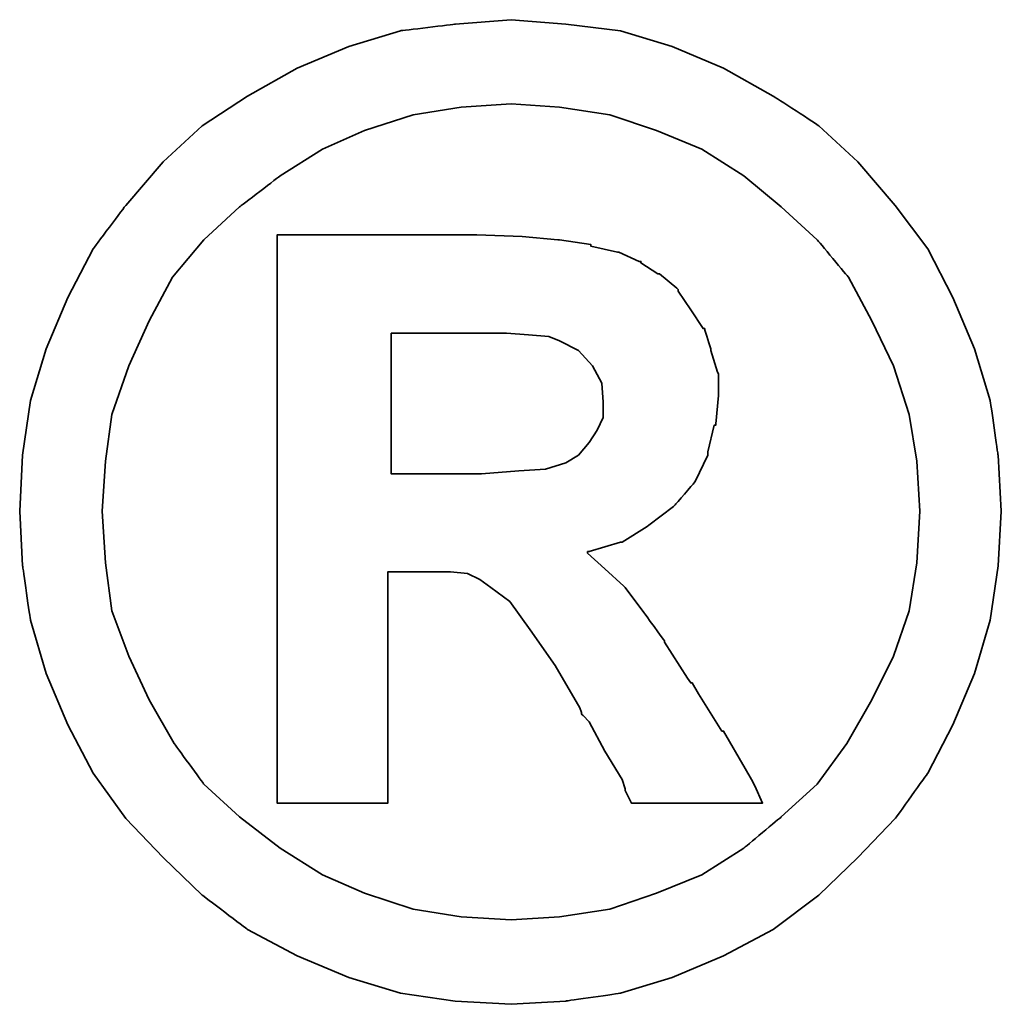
# Model space of a CAD drawing. Header units: millimetres. Extents: x 411 to 554, y 467 to 542.
# Tile 45 of 48: x 500.89 to 501.243, y 505.304 to 505.658. Entities that reach past the tile are written whole.
import ezdxf

# ---------------------------------------------------------------- set-up
doc = ezdxf.new("R2010")
doc.units = ezdxf.units.MM
doc.header["$LTSCALE"] = 0.1
doc.layers.add('DIM', color=4, linetype='CONTINUOUS')
doc.layers.add('layer 1', color=7, linetype='CONTINUOUS')

# ---------------------------------------------------------------- blocks, each defined once
blk = doc.blocks.new('TBI MOTION logo(完整正式版)')
at = {"layer": 'layer 1', "color": 22, "lineweight": 35}
for points, knots in [([(81.20634, 4.98624), (81.20634, 4.98624), (81.18649, 5.32862), (81.18649, 5.32862), (81.18649, 5.32862), (81.18649, 5.32862), (81.13886, 5.66206), (81.13886, 5.66206), (81.13886, 5.66206), (81.13886, 5.66206), (81.04359, 5.97764), (81.04359, 5.97764), (81.04359, 5.97764), (81.04359, 5.97764), (80.91061, 6.29124), (80.91061, 6.29124), (80.91061, 6.29124), (80.91061, 6.29124), (80.75778, 6.58697), (80.75778, 6.58697), (80.75778, 6.58697), (80.75778, 6.58697), (80.5593, 6.85294), (80.5593, 6.85294), (80.5593, 6.85294), (80.5593, 6.85294), (80.33105, 7.1189), (80.33105, 7.1189), (80.33105, 7.1189), (80.33105, 7.1189), (80.09287, 7.33921), (80.09287, 7.33921), (80.09287, 7.33921), (80.09287, 7.33921), (79.815, 7.51982), (79.815, 7.51982), (79.815, 7.51982), (79.815, 7.51982), (79.51133, 7.69051), (79.51133, 7.69051), (79.51133, 7.69051), (79.51133, 7.69051), (79.19773, 7.8235), (79.19773, 7.8235), (79.19773, 7.8235), (79.19773, 7.8235), (78.88215, 7.91877), (78.88215, 7.91877), (78.88215, 7.91877), (78.88215, 7.91877), (78.54871, 7.95846), (78.54871, 7.95846), (78.54871, 7.95846), (78.54871, 7.95846), (78.21526, 7.98625), (78.21526, 7.98625), (78.21526, 7.98625), (78.21526, 7.98625), (77.87388, 7.95846), (77.87388, 7.95846), (77.87388, 7.95846), (77.87388, 7.95846), (77.54044, 7.91877), (77.54044, 7.91877), (77.54044, 7.91877), (77.54044, 7.91877), (77.22485, 7.8235), (77.22485, 7.8235), (77.22485, 7.8235), (77.22485, 7.8235), (76.91027, 7.69051), (76.91027, 7.69051), (76.91027, 7.69051), (76.91027, 7.69051), (76.6056, 7.51982), (76.6056, 7.51982), (76.6056, 7.51982), (76.6056, 7.51982), (76.32972, 7.33921), (76.32972, 7.33921), (76.32972, 7.33921), (76.32972, 7.33921), (76.09154, 7.1189), (76.09154, 7.1189), (76.09154, 7.1189), (76.09154, 7.1189), (75.86329, 6.85294), (75.86329, 6.85294), (75.86329, 6.85294), (75.86329, 6.85294), (75.66382, 6.58697), (75.66382, 6.58697), (75.66382, 6.58697), (75.66382, 6.58697), (75.51099, 6.29124), (75.51099, 6.29124), (75.51099, 6.29124), (75.51099, 6.29124), (75.37702, 5.97764), (75.37702, 5.97764), (75.37702, 5.97764), (75.37702, 5.97764), (75.28175, 5.66206), (75.28175, 5.66206), (75.28175, 5.66206), (75.28175, 5.66206), (75.23411, 5.32862), (75.23411, 5.32862), (75.23411, 5.32862), (75.23411, 5.32862), (75.21625, 4.98624), (75.21625, 4.98624), (75.21625, 4.98624), (75.21625, 4.98624), (75.23411, 4.6528), (75.23411, 4.6528), (75.23411, 4.6528), (75.23411, 4.6528), (75.28175, 4.32035), (75.28175, 4.32035), (75.28175, 4.32035), (75.28175, 4.32035), (75.37702, 3.99583), (75.37702, 3.99583), (75.37702, 3.99583), (75.37702, 3.99583), (75.51099, 3.68224), (75.51099, 3.68224), (75.51099, 3.68224), (75.51099, 3.68224), (75.66382, 3.38749), (75.66382, 3.38749), (75.66382, 3.38749), (75.66382, 3.38749), (75.86329, 3.10963), (75.86329, 3.10963), (75.86329, 3.10963), (75.86329, 3.10963), (76.09154, 2.87145), (76.09154, 2.87145), (76.09154, 2.87145), (76.09154, 2.87145), (76.32972, 2.6432), (76.32972, 2.6432), (76.32972, 2.6432), (76.32972, 2.6432), (76.6056, 2.43381), (76.6056, 2.43381), (76.6056, 2.43381), (76.6056, 2.43381), (76.91027, 2.27205), (76.91027, 2.27205), (76.91027, 2.27205), (76.91027, 2.27205), (77.22485, 2.13906), (77.22485, 2.13906), (77.22485, 2.13906), (77.22485, 2.13906), (77.54044, 2.0438), (77.54044, 2.0438), (77.54044, 2.0438), (77.54044, 2.0438), (77.87388, 1.99616), (77.87388, 1.99616), (77.87388, 1.99616), (77.87388, 1.99616), (78.21526, 1.97631), (78.21526, 1.97631), (78.21526, 1.97631), (78.21526, 1.97631), (78.54871, 1.99616), (78.54871, 1.99616), (78.54871, 1.99616), (78.54871, 1.99616), (78.88215, 2.0438), (78.88215, 2.0438), (78.88215, 2.0438), (78.88215, 2.0438), (79.19773, 2.13906), (79.19773, 2.13906), (79.19773, 2.13906), (79.19773, 2.13906), (79.51133, 2.27205), (79.51133, 2.27205), (79.51133, 2.27205), (79.51133, 2.27205), (79.815, 2.43381), (79.815, 2.43381), (79.815, 2.43381), (79.815, 2.43381), (80.09287, 2.6432), (80.09287, 2.6432), (80.09287, 2.6432), (80.09287, 2.6432), (80.33105, 2.87145), (80.33105, 2.87145), (80.33105, 2.87145), (80.33105, 2.87145), (80.5593, 3.10963), (80.5593, 3.10963), (80.5593, 3.10963), (80.5593, 3.10963), (80.75778, 3.38749), (80.75778, 3.38749), (80.75778, 3.38749), (80.75778, 3.38749), (80.91061, 3.68224), (80.91061, 3.68224), (80.91061, 3.68224), (80.91061, 3.68224), (81.04359, 3.99583), (81.04359, 3.99583), (81.04359, 3.99583), (81.04359, 3.99583), (81.13886, 4.32035), (81.13886, 4.32035), (81.13886, 4.32035), (81.13886, 4.32035), (81.18649, 4.6528), (81.18649, 4.6528), (81.18649, 4.6528), (81.18649, 4.6528), (81.20634, 4.98624), (81.20634, 4.98624)], [0, 0, 0, 0, 0.0178571, 0.0178571, 0.0178571, 0.0178572, 0.0357143, 0.0357143, 0.0357143, 0.0357143, 0.0535714, 0.0535714, 0.0535714, 0.0535714, 0.0714286, 0.0714286, 0.0714286, 0.0714286, 0.0892857, 0.0892857, 0.0892857, 0.0892857, 0.1071429, 0.1071429, 0.1071429, 0.1071429, 0.125, 0.125, 0.125, 0.125, 0.1428571, 0.1428571, 0.1428571, 0.1428572, 0.1607143, 0.1607143, 0.1607143, 0.1607143, 0.1785714, 0.1785714, 0.1785714, 0.1785714, 0.1964286, 0.1964286, 0.1964286, 0.1964286, 0.2142857, 0.2142857, 0.2142857, 0.2142857, 0.2321429, 0.2321429, 0.2321429, 0.2321429, 0.25, 0.25, 0.25, 0.25, 0.2678571, 0.2678571, 0.2678571, 0.2678572, 0.2857143, 0.2857143, 0.2857143, 0.2857143, 0.3035714, 0.3035714, 0.3035714, 0.3035714, 0.3214286, 0.3214286, 0.3214286, 0.3214286, 0.3392857, 0.3392857, 0.3392857, 0.3392857, 0.3571429, 0.3571429, 0.3571429, 0.3571429, 0.375, 0.375, 0.375, 0.375, 0.3928571, 0.3928571, 0.3928571, 0.3928572, 0.4107143, 0.4107143, 0.4107143, 0.4107143, 0.4285714, 0.4285714, 0.4285714, 0.4285714, 0.4464286, 0.4464286, 0.4464286, 0.4464286, 0.4642857, 0.4642857, 0.4642857, 0.4642857, 0.4821429, 0.4821429, 0.4821429, 0.4821429, 0.5, 0.5, 0.5, 0.5, 0.5178571, 0.5178571, 0.5178571, 0.5178572, 0.5357143, 0.5357143, 0.5357143, 0.5357143, 0.5535714, 0.5535714, 0.5535714, 0.5535714, 0.5714286, 0.5714286, 0.5714286, 0.5714286, 0.5892857, 0.5892857, 0.5892857, 0.5892857, 0.6071429, 0.6071429, 0.6071429, 0.6071429, 0.625, 0.625, 0.625, 0.625, 0.6428571, 0.6428571, 0.6428571, 0.6428572, 0.6607143, 0.6607143, 0.6607143, 0.6607143, 0.6785714, 0.6785714, 0.6785714, 0.6785714, 0.6964286, 0.6964286, 0.6964286, 0.6964286, 0.7142857, 0.7142857, 0.7142857, 0.7142857, 0.7321429, 0.7321429, 0.7321429, 0.7321429, 0.75, 0.75, 0.75, 0.75, 0.7678571, 0.7678571, 0.7678571, 0.7678572, 0.7857143, 0.7857143, 0.7857143, 0.7857143, 0.8035714, 0.8035714, 0.8035714, 0.8035714, 0.8214286, 0.8214286, 0.8214286, 0.8214286, 0.8392857, 0.8392857, 0.8392857, 0.8392857, 0.8571429, 0.8571429, 0.8571429, 0.8571429, 0.875, 0.875, 0.875, 0.875, 0.8928571, 0.8928571, 0.8928571, 0.8928572, 0.9107143, 0.9107143, 0.9107143, 0.9107143, 0.9285714, 0.9285714, 0.9285714, 0.9285714, 0.9464286, 0.9464286, 0.9464286, 0.9464286, 0.9642857, 0.9642857, 0.9642857, 0.9642857, 0.9821429, 0.9821429, 0.9821429, 0.9821429, 1, 1, 1, 1]), ([(80.71014, 4.98624), (80.71014, 4.98624), (80.69129, 5.29091), (80.69129, 5.29091), (80.69129, 5.29091), (80.69129, 5.29091), (80.64464, 5.57672), (80.64464, 5.57672), (80.64464, 5.57672), (80.64464, 5.57672), (80.54937, 5.87245), (80.54937, 5.87245), (80.54937, 5.87245), (80.54937, 5.87245), (80.41639, 6.14833), (80.41639, 6.14833), (80.41639, 6.14833), (80.41639, 6.14833), (80.27349, 6.41429), (80.27349, 6.41429), (80.27349, 6.41429), (80.27349, 6.41429), (80.08295, 6.64255), (80.08295, 6.64255), (80.08295, 6.64255), (80.08295, 6.64255), (79.86264, 6.84301), (79.86264, 6.84301), (79.86264, 6.84301), (79.86264, 6.84301), (79.63439, 7.03355), (79.63439, 7.03355), (79.63439, 7.03355), (79.63439, 7.03355), (79.37835, 7.1963), (79.37835, 7.1963), (79.37835, 7.1963), (79.37835, 7.1963), (79.10246, 7.30944), (79.10246, 7.30944), (79.10246, 7.30944), (79.10246, 7.30944), (78.81665, 7.40471), (78.81665, 7.40471), (78.81665, 7.40471), (78.81665, 7.40471), (78.511, 7.45234), (78.511, 7.45234), (78.511, 7.45234), (78.511, 7.45234), (78.21526, 7.47219), (78.21526, 7.47219), (78.21526, 7.47219), (78.21526, 7.47219), (77.9106, 7.45234), (77.9106, 7.45234), (77.9106, 7.45234), (77.9106, 7.45234), (77.61685, 7.40471), (77.61685, 7.40471), (77.61685, 7.40471), (77.61685, 7.40471), (77.32012, 7.30944), (77.32012, 7.30944), (77.32012, 7.30944), (77.32012, 7.30944), (77.06309, 7.1963), (77.06309, 7.1963), (77.06309, 7.1963), (77.06309, 7.1963), (76.80606, 7.03355), (76.80606, 7.03355), (76.80606, 7.03355), (76.80606, 7.03355), (76.55797, 6.84301), (76.55797, 6.84301), (76.55797, 6.84301), (76.55797, 6.84301), (76.34063, 6.64255), (76.34063, 6.64255), (76.34063, 6.64255), (76.34063, 6.64255), (76.1491, 6.41429), (76.1491, 6.41429), (76.1491, 6.41429), (76.1491, 6.41429), (76.0062, 6.14833), (76.0062, 6.14833), (76.0062, 6.14833), (76.0062, 6.14833), (75.88314, 5.87245), (75.88314, 5.87245), (75.88314, 5.87245), (75.88314, 5.87245), (75.77794, 5.57672), (75.77794, 5.57672), (75.77794, 5.57672), (75.77794, 5.57672), (75.73924, 5.29091), (75.73924, 5.29091), (75.73924, 5.29091), (75.73924, 5.29091), (75.72039, 4.98624), (75.72039, 4.98624), (75.72039, 4.98624), (75.72039, 4.98624), (75.73924, 4.67165), (75.73924, 4.67165), (75.73924, 4.67165), (75.73924, 4.67165), (75.77794, 4.37791), (75.77794, 4.37791), (75.77794, 4.37791), (75.77794, 4.37791), (75.88314, 4.10102), (75.88314, 4.10102), (75.88314, 4.10102), (75.88314, 4.10102), (76.0062, 3.83407), (76.0062, 3.83407), (76.0062, 3.83407), (76.0062, 3.83407), (76.15902, 3.56811), (76.15902, 3.56811), (76.15902, 3.56811), (76.15902, 3.56811), (76.34063, 3.32001), (76.34063, 3.32001), (76.34063, 3.32001), (76.34063, 3.32001), (76.55797, 3.11955), (76.55797, 3.11955), (76.55797, 3.11955), (76.55797, 3.11955), (76.80606, 2.92901), (76.80606, 2.92901), (76.80606, 2.92901), (76.80606, 2.92901), (77.06309, 2.76725), (77.06309, 2.76725), (77.06309, 2.76725), (77.06309, 2.76725), (77.32012, 2.65412), (77.32012, 2.65412), (77.32012, 2.65412), (77.32012, 2.65412), (77.61685, 2.55786), (77.61685, 2.55786), (77.61685, 2.55786), (77.61685, 2.55786), (77.9106, 2.51022), (77.9106, 2.51022), (77.9106, 2.51022), (77.9106, 2.51022), (78.21526, 2.49137), (78.21526, 2.49137), (78.21526, 2.49137), (78.21526, 2.49137), (78.511, 2.51022), (78.511, 2.51022), (78.511, 2.51022), (78.511, 2.51022), (78.81665, 2.55786), (78.81665, 2.55786), (78.81665, 2.55786), (78.81665, 2.55786), (79.10246, 2.65412), (79.10246, 2.65412), (79.10246, 2.65412), (79.10246, 2.65412), (79.37835, 2.76725), (79.37835, 2.76725), (79.37835, 2.76725), (79.37835, 2.76725), (79.63439, 2.92901), (79.63439, 2.92901), (79.63439, 2.92901), (79.63439, 2.92901), (79.86264, 3.11955), (79.86264, 3.11955), (79.86264, 3.11955), (79.86264, 3.11955), (80.08295, 3.32001), (80.08295, 3.32001), (80.08295, 3.32001), (80.08295, 3.32001), (80.26356, 3.56811), (80.26356, 3.56811), (80.26356, 3.56811), (80.26356, 3.56811), (80.41639, 3.83407), (80.41639, 3.83407), (80.41639, 3.83407), (80.41639, 3.83407), (80.54937, 4.10102), (80.54937, 4.10102), (80.54937, 4.10102), (80.54937, 4.10102), (80.64464, 4.37791), (80.64464, 4.37791), (80.64464, 4.37791), (80.64464, 4.37791), (80.69129, 4.67165), (80.69129, 4.67165), (80.69129, 4.67165), (80.69129, 4.67165), (80.71014, 4.98624), (80.71014, 4.98624)], [0, 0, 0, 0, 0.0192308, 0.0192308, 0.0192308, 0.0192308, 0.0384615, 0.0384615, 0.0384615, 0.0384615, 0.0576923, 0.0576923, 0.0576923, 0.0576923, 0.0769231, 0.0769231, 0.0769231, 0.0769231, 0.0961538, 0.0961538, 0.0961538, 0.0961539, 0.1153846, 0.1153846, 0.1153846, 0.1153846, 0.1346154, 0.1346154, 0.1346154, 0.1346154, 0.1538462, 0.1538462, 0.1538462, 0.1538462, 0.1730769, 0.1730769, 0.1730769, 0.1730769, 0.1923077, 0.1923077, 0.1923077, 0.1923077, 0.2115385, 0.2115385, 0.2115385, 0.2115385, 0.2307692, 0.2307692, 0.2307692, 0.2307692, 0.25, 0.25, 0.25, 0.25, 0.2692308, 0.2692308, 0.2692308, 0.2692308, 0.2884615, 0.2884615, 0.2884615, 0.2884615, 0.3076923, 0.3076923, 0.3076923, 0.3076923, 0.3269231, 0.3269231, 0.3269231, 0.3269231, 0.3461538, 0.3461538, 0.3461538, 0.3461539, 0.3653846, 0.3653846, 0.3653846, 0.3653846, 0.3846154, 0.3846154, 0.3846154, 0.3846154, 0.4038462, 0.4038462, 0.4038462, 0.4038462, 0.4230769, 0.4230769, 0.4230769, 0.4230769, 0.4423077, 0.4423077, 0.4423077, 0.4423077, 0.4615385, 0.4615385, 0.4615385, 0.4615385, 0.4807692, 0.4807692, 0.4807692, 0.4807692, 0.5, 0.5, 0.5, 0.5, 0.5192308, 0.5192308, 0.5192308, 0.5192308, 0.5384615, 0.5384615, 0.5384615, 0.5384615, 0.5576923, 0.5576923, 0.5576923, 0.5576923, 0.5769231, 0.5769231, 0.5769231, 0.5769231, 0.5961538, 0.5961538, 0.5961538, 0.5961539, 0.6153846, 0.6153846, 0.6153846, 0.6153846, 0.6346154, 0.6346154, 0.6346154, 0.6346154, 0.6538462, 0.6538462, 0.6538462, 0.6538462, 0.6730769, 0.6730769, 0.6730769, 0.6730769, 0.6923077, 0.6923077, 0.6923077, 0.6923077, 0.7115385, 0.7115385, 0.7115385, 0.7115385, 0.7307692, 0.7307692, 0.7307692, 0.7307692, 0.75, 0.75, 0.75, 0.75, 0.7692308, 0.7692308, 0.7692308, 0.7692308, 0.7884615, 0.7884615, 0.7884615, 0.7884615, 0.8076923, 0.8076923, 0.8076923, 0.8076923, 0.8269231, 0.8269231, 0.8269231, 0.8269231, 0.8461538, 0.8461538, 0.8461538, 0.8461539, 0.8653846, 0.8653846, 0.8653846, 0.8653846, 0.8846154, 0.8846154, 0.8846154, 0.8846154, 0.9038462, 0.9038462, 0.9038462, 0.9038462, 0.9230769, 0.9230769, 0.9230769, 0.9230769, 0.9423077, 0.9423077, 0.9423077, 0.9423077, 0.9615385, 0.9615385, 0.9615385, 0.9615385, 0.9807692, 0.9807692, 0.9807692, 0.9807692, 1, 1, 1, 1]), ([(76.78721, 3.2823), (76.78721, 3.2823), (76.78721, 3.32001), (76.78721, 3.32001), (76.78721, 3.32001), (76.78721, 3.32001), (76.78721, 3.42422), (76.78721, 3.42422), (76.78721, 3.42422), (76.78721, 3.42422), (76.78721, 3.59689), (76.78721, 3.59689), (76.78721, 3.59689), (76.78721, 3.59689), (76.78721, 3.80529), (76.78721, 3.80529), (76.78721, 3.80529), (76.78721, 3.80529), (76.78721, 4.0524), (76.78721, 4.0524), (76.78721, 4.0524), (76.78721, 4.0524), (76.78721, 4.32035), (76.78721, 4.32035), (76.78721, 4.32035), (76.78721, 4.32035), (76.78721, 4.92868), (76.78721, 4.92868), (76.78721, 4.92868), (76.78721, 4.92868), (76.78721, 5.53801), (76.78721, 5.53801), (76.78721, 5.53801), (76.78721, 5.53801), (76.78721, 5.82482), (76.78721, 5.82482), (76.78721, 5.82482), (76.78721, 5.82482), (76.78721, 6.07291), (76.78721, 6.07291), (76.78721, 6.07291), (76.78721, 6.07291), (76.78721, 6.30017), (76.78721, 6.30017), (76.78721, 6.30017), (76.78721, 6.30017), (76.78721, 6.45399), (76.78721, 6.45399), (76.78721, 6.45399), (76.78721, 6.45399), (76.78721, 6.5572), (76.78721, 6.5572), (76.78721, 6.5572), (76.78721, 6.5572), (76.78721, 6.59689), (76.78721, 6.59689), (76.78721, 6.59689), (76.78721, 6.59689), (76.78721, 6.67232), (76.78721, 6.67232), (76.78721, 6.67232), (76.78721, 6.67232), (76.8537, 6.67232), (76.8537, 6.67232), (76.8537, 6.67232), (76.8537, 6.67232), (76.87355, 6.67232), (76.87355, 6.67232), (76.87355, 6.67232), (76.87355, 6.67232), (76.91027, 6.67232), (76.91027, 6.67232), (76.91027, 6.67232), (76.91027, 6.67232), (77.04424, 6.67232), (77.04424, 6.67232), (77.04424, 6.67232), (77.04424, 6.67232), (77.22485, 6.67232), (77.22485, 6.67232), (77.22485, 6.67232), (77.22485, 6.67232), (77.43524, 6.67232), (77.43524, 6.67232), (77.43524, 6.67232), (77.43524, 6.67232), (77.65357, 6.67232), (77.65357, 6.67232), (77.65357, 6.67232), (77.65357, 6.67232), (77.82625, 6.67232), (77.82625, 6.67232), (77.82625, 6.67232), (77.82625, 6.67232), (77.94037, 6.67232), (77.94037, 6.67232), (77.94037, 6.67232), (77.94037, 6.67232), (77.97709, 6.67232), (77.97709, 6.67232), (77.97709, 6.67232), (77.97709, 6.67232), (77.99694, 6.67232), (77.99694, 6.67232), (77.99694, 6.67232), (77.99694, 6.67232), (78.00686, 6.67232), (78.00686, 6.67232), (78.00686, 6.67232), (78.00686, 6.67232), (78.28275, 6.6624), (78.28275, 6.6624), (78.28275, 6.6624), (78.28275, 6.6624), (78.50107, 6.64255), (78.50107, 6.64255), (78.50107, 6.64255), (78.50107, 6.64255), (78.511, 6.64255), (78.511, 6.64255), (78.511, 6.64255), (78.511, 6.64255), (78.70154, 6.61476), (78.70154, 6.61476), (78.70154, 6.61476), (78.70154, 6.61476), (78.70154, 6.60483), (78.70154, 6.60483), (78.70154, 6.60483), (78.70154, 6.60483), (78.86429, 6.56713), (78.86429, 6.56713), (78.86429, 6.56713), (78.86429, 6.56713), (78.87223, 6.56713), (78.87223, 6.56713), (78.87223, 6.56713), (78.87223, 6.56713), (78.99727, 6.51056), (78.99727, 6.51056), (78.99727, 6.51056), (78.99727, 6.51056), (79.00719, 6.51056), (79.00719, 6.51056), (79.00719, 6.51056), (79.00719, 6.51056), (79.00719, 6.50162), (79.00719, 6.50162), (79.00719, 6.50162), (79.00719, 6.50162), (79.1104, 6.43415), (79.1104, 6.43415), (79.1104, 6.43415), (79.1104, 6.43415), (79.12132, 6.43415), (79.12132, 6.43415), (79.12132, 6.43415), (79.12132, 6.43415), (79.22552, 6.34781), (79.22552, 6.34781), (79.22552, 6.34781), (79.22552, 6.34781), (79.23544, 6.33888), (79.23544, 6.33888), (79.23544, 6.33888), (79.23544, 6.33888), (79.23544, 6.32895), (79.23544, 6.32895), (79.23544, 6.32895), (79.23544, 6.32895), (79.31087, 6.21483), (79.31087, 6.21483), (79.31087, 6.21483), (79.31087, 6.21483), (79.38629, 6.1007), (79.38629, 6.1007), (79.38629, 6.1007), (79.38629, 6.1007), (79.3972, 6.1007), (79.3972, 6.1007), (79.3972, 6.1007), (79.3972, 6.1007), (79.3972, 6.09078), (79.3972, 6.09078), (79.3972, 6.09078), (79.3972, 6.09078), (79.43392, 5.97764), (79.43392, 5.97764), (79.43392, 5.97764), (79.43392, 5.97764), (79.43392, 5.96772), (79.43392, 5.96772), (79.43392, 5.96772), (79.43392, 5.96772), (79.47362, 5.83474), (79.47362, 5.83474), (79.47362, 5.83474), (79.47362, 5.83474), (79.48156, 5.82482), (79.48156, 5.82482), (79.48156, 5.82482), (79.48156, 5.82482), (79.48156, 5.69977), (79.48156, 5.69977), (79.48156, 5.69977), (79.48156, 5.69977), (79.48156, 5.69183), (79.48156, 5.69183), (79.48156, 5.69183), (79.48156, 5.69183), (79.4637, 5.51915), (79.4637, 5.51915), (79.4637, 5.51915), (79.4637, 5.51915), (79.4637, 5.51122), (79.4637, 5.51122), (79.4637, 5.51122), (79.4637, 5.51122), (79.45377, 5.51122), (79.45377, 5.51122), (79.45377, 5.51122), (79.45377, 5.51122), (79.41507, 5.34847), (79.41507, 5.34847), (79.41507, 5.34847), (79.41507, 5.34847), (79.41507, 5.33854), (79.41507, 5.33854), (79.41507, 5.33854), (79.41507, 5.33854), (79.41507, 5.32862), (79.41507, 5.32862), (79.41507, 5.32862), (79.41507, 5.32862), (79.33865, 5.16785), (79.33865, 5.16785), (79.33865, 5.16785), (79.33865, 5.16785), (79.33071, 5.15693), (79.33071, 5.15693), (79.33071, 5.15693), (79.33071, 5.15693), (79.2156, 5.02495), (79.2156, 5.02495), (79.2156, 5.02495), (79.2156, 5.02495), (79.20567, 5.01502), (79.20567, 5.01502), (79.20567, 5.01502), (79.20567, 5.01502), (79.05483, 4.89991), (79.05483, 4.89991), (79.05483, 4.89991), (79.05483, 4.89991), (79.04491, 4.89197), (79.04491, 4.89197), (79.04491, 4.89197), (79.04491, 4.89197), (78.89208, 4.7967), (78.89208, 4.7967), (78.89208, 4.7967), (78.89208, 4.7967), (78.88215, 4.7967), (78.88215, 4.7967), (78.88215, 4.7967), (78.88215, 4.7967), (78.69161, 4.73913), (78.69161, 4.73913), (78.69161, 4.73913), (78.69161, 4.73913), (78.68169, 4.73913), (78.68169, 4.73913), (78.68169, 4.73913), (78.68169, 4.73913), (78.68169, 4.72921), (78.68169, 4.72921), (78.68169, 4.72921), (78.68169, 4.72921), (78.78688, 4.63394), (78.78688, 4.63394), (78.78688, 4.63394), (78.78688, 4.63394), (78.902, 4.52875), (78.902, 4.52875), (78.902, 4.52875), (78.902, 4.52875), (78.91093, 4.52081), (78.91093, 4.52081), (78.91093, 4.52081), (78.91093, 4.52081), (79.02506, 4.36798), (79.02506, 4.36798), (79.02506, 4.36798), (79.02506, 4.36798), (79.1501, 4.1953), (79.1501, 4.1953), (79.1501, 4.1953), (79.1501, 4.1953), (79.1501, 4.18736), (79.1501, 4.18736), (79.1501, 4.18736), (79.1501, 4.18736), (79.29201, 3.96705), (79.29201, 3.96705), (79.29201, 3.96705), (79.29201, 3.96705), (79.31087, 3.93828), (79.31087, 3.93828), (79.31087, 3.93828), (79.31087, 3.93828), (79.32079, 3.93828), (79.32079, 3.93828), (79.32079, 3.93828), (79.32079, 3.93828), (79.3585, 3.87178), (79.3585, 3.87178), (79.3585, 3.87178), (79.3585, 3.87178), (79.50141, 3.64353), (79.50141, 3.64353), (79.50141, 3.64353), (79.50141, 3.64353), (79.51133, 3.64353), (79.51133, 3.64353), (79.51133, 3.64353), (79.51133, 3.64353), (79.64431, 3.41528), (79.64431, 3.41528), (79.64431, 3.41528), (79.64431, 3.41528), (79.68202, 3.3478), (79.68202, 3.3478), (79.68202, 3.3478), (79.68202, 3.3478), (79.70187, 3.31009), (79.70187, 3.31009), (79.70187, 3.31009), (79.70187, 3.31009), (79.7495, 3.2049), (79.7495, 3.2049), (79.7495, 3.2049), (79.7495, 3.2049), (79.64431, 3.2049), (79.64431, 3.2049), (79.64431, 3.2049), (79.64431, 3.2049), (79.62546, 3.2049), (79.62546, 3.2049), (79.62546, 3.2049), (79.62546, 3.2049), (79.53912, 3.2049), (79.53912, 3.2049), (79.53912, 3.2049), (79.53912, 3.2049), (79.31087, 3.2049), (79.31087, 3.2049), (79.31087, 3.2049), (79.31087, 3.2049), (79.08262, 3.2049), (79.08262, 3.2049), (79.08262, 3.2049), (79.08262, 3.2049), (79.00719, 3.2049), (79.00719, 3.2049), (79.00719, 3.2049), (79.00719, 3.2049), (78.98735, 3.2049), (78.98735, 3.2049), (78.98735, 3.2049), (78.98735, 3.2049), (78.94964, 3.2049), (78.94964, 3.2049), (78.94964, 3.2049), (78.94964, 3.2049), (78.92979, 3.24459), (78.92979, 3.24459), (78.92979, 3.24459), (78.92979, 3.24459), (78.91093, 3.2823), (78.91093, 3.2823), (78.91093, 3.2823), (78.91093, 3.2823), (78.91093, 3.29223), (78.91093, 3.29223), (78.91093, 3.29223), (78.91093, 3.29223), (78.89208, 3.3478), (78.89208, 3.3478), (78.89208, 3.3478), (78.89208, 3.3478), (78.78688, 3.52048), (78.78688, 3.52048), (78.78688, 3.52048), (78.78688, 3.52048), (78.69161, 3.7001), (78.69161, 3.7001), (78.69161, 3.7001), (78.69161, 3.7001), (78.6539, 3.7388), (78.6539, 3.7388), (78.6539, 3.7388), (78.6539, 3.7388), (78.64398, 3.74873), (78.64398, 3.74873), (78.64398, 3.74873), (78.64398, 3.74873), (78.64398, 3.75766), (78.64398, 3.75766), (78.64398, 3.75766), (78.64398, 3.75766), (78.63405, 3.78644), (78.63405, 3.78644), (78.63405, 3.78644), (78.63405, 3.78644), (78.48321, 4.04347), (78.48321, 4.04347), (78.48321, 4.04347), (78.48321, 4.04347), (78.33038, 4.2618), (78.33038, 4.2618), (78.33038, 4.2618), (78.33038, 4.2618), (78.20732, 4.43447), (78.20732, 4.43447), (78.20732, 4.43447), (78.20732, 4.43447), (78.09221, 4.52081), (78.09221, 4.52081), (78.09221, 4.52081), (78.09221, 4.52081), (78.02472, 4.56845), (78.02472, 4.56845), (78.02472, 4.56845), (78.02472, 4.56845), (77.9493, 4.60616), (77.9493, 4.60616), (77.9493, 4.60616), (77.9493, 4.60616), (77.8451, 4.61608), (77.8451, 4.61608), (77.8451, 4.61608), (77.8451, 4.61608), (77.71113, 4.61608), (77.71113, 4.61608), (77.71113, 4.61608), (77.71113, 4.61608), (77.69128, 4.61608), (77.69128, 4.61608), (77.69128, 4.61608), (77.69128, 4.61608), (77.67342, 4.61608), (77.67342, 4.61608), (77.67342, 4.61608), (77.67342, 4.61608), (77.5583, 4.61608), (77.5583, 4.61608), (77.5583, 4.61608), (77.5583, 4.61608), (77.46303, 4.61608), (77.46303, 4.61608), (77.46303, 4.61608), (77.46303, 4.61608), (77.46303, 4.54761), (77.46303, 4.54761), (77.46303, 4.54761), (77.46303, 4.54761), (77.46303, 4.47318), (77.46303, 4.47318), (77.46303, 4.47318), (77.46303, 4.47318), (77.46303, 4.24294), (77.46303, 4.24294), (77.46303, 4.24294), (77.46303, 4.24294), (77.46303, 3.99583), (77.46303, 3.99583), (77.46303, 3.99583), (77.46303, 3.99583), (77.46303, 3.72888), (77.46303, 3.72888), (77.46303, 3.72888), (77.46303, 3.72888), (77.46303, 3.51055), (77.46303, 3.51055), (77.46303, 3.51055), (77.46303, 3.51055), (77.46303, 3.42422), (77.46303, 3.42422), (77.46303, 3.42422), (77.46303, 3.42422), (77.46303, 3.35773), (77.46303, 3.35773), (77.46303, 3.35773), (77.46303, 3.35773), (77.46303, 3.30017), (77.46303, 3.30017), (77.46303, 3.30017), (77.46303, 3.30017), (77.46303, 3.2823), (77.46303, 3.2823), (77.46303, 3.2823), (77.46303, 3.2823), (77.46303, 3.2049), (77.46303, 3.2049), (77.46303, 3.2049), (77.46303, 3.2049), (77.39753, 3.2049), (77.39753, 3.2049), (77.39753, 3.2049), (77.39753, 3.2049), (77.37768, 3.2049), (77.37768, 3.2049), (77.37768, 3.2049), (77.37768, 3.2049), (77.32012, 3.2049), (77.32012, 3.2049), (77.32012, 3.2049), (77.32012, 3.2049), (77.12165, 3.2049), (77.12165, 3.2049), (77.12165, 3.2049), (77.12165, 3.2049), (76.94897, 3.2049), (76.94897, 3.2049), (76.94897, 3.2049), (76.94897, 3.2049), (76.8924, 3.2049), (76.8924, 3.2049), (76.8924, 3.2049), (76.8924, 3.2049), (76.8537, 3.2049), (76.8537, 3.2049), (76.8537, 3.2049), (76.8537, 3.2049), (76.78721, 3.2049), (76.78721, 3.2049), (76.78721, 3.2049), (76.78721, 3.2049), (76.78721, 3.2823), (76.78721, 3.2823)], [0, 0, 0, 0, 0.0074074, 0.0074074, 0.0074074, 0.0074074, 0.0148148, 0.0148148, 0.0148148, 0.0148148, 0.0222222, 0.0222222, 0.0222222, 0.0222222, 0.0296296, 0.0296296, 0.0296296, 0.0296296, 0.037037, 0.037037, 0.037037, 0.037037, 0.0444444, 0.0444444, 0.0444444, 0.0444445, 0.0518519, 0.0518519, 0.0518519, 0.0518519, 0.0592593, 0.0592593, 0.0592593, 0.0592593, 0.0666667, 0.0666667, 0.0666667, 0.0666667, 0.0740741, 0.0740741, 0.0740741, 0.0740741, 0.0814815, 0.0814815, 0.0814815, 0.0814815, 0.0888889, 0.0888889, 0.0888889, 0.0888889, 0.0962963, 0.0962963, 0.0962963, 0.0962963, 0.1037037, 0.1037037, 0.1037037, 0.1037037, 0.1111111, 0.1111111, 0.1111111, 0.1111111, 0.1185185, 0.1185185, 0.1185185, 0.1185185, 0.1259259, 0.1259259, 0.1259259, 0.1259259, 0.1333333, 0.1333333, 0.1333333, 0.1333333, 0.1407407, 0.1407407, 0.1407407, 0.1407408, 0.1481481, 0.1481481, 0.1481481, 0.1481482, 0.1555556, 0.1555556, 0.1555556, 0.1555556, 0.162963, 0.162963, 0.162963, 0.162963, 0.1703704, 0.1703704, 0.1703704, 0.1703704, 0.1777778, 0.1777778, 0.1777778, 0.1777778, 0.1851852, 0.1851852, 0.1851852, 0.1851852, 0.1925926, 0.1925926, 0.1925926, 0.1925926, 0.2, 0.2, 0.2, 0.2, 0.2074074, 0.2074074, 0.2074074, 0.2074074, 0.2148148, 0.2148148, 0.2148148, 0.2148148, 0.2222222, 0.2222222, 0.2222222, 0.2222222, 0.2296296, 0.2296296, 0.2296296, 0.2296296, 0.237037, 0.237037, 0.237037, 0.237037, 0.2444444, 0.2444444, 0.2444444, 0.2444445, 0.2518519, 0.2518519, 0.2518519, 0.2518519, 0.2592593, 0.2592593, 0.2592593, 0.2592593, 0.2666667, 0.2666667, 0.2666667, 0.2666667, 0.2740741, 0.2740741, 0.2740741, 0.2740741, 0.2814815, 0.2814815, 0.2814815, 0.2814815, 0.2888889, 0.2888889, 0.2888889, 0.2888889, 0.2962963, 0.2962963, 0.2962963, 0.2962963, 0.3037037, 0.3037037, 0.3037037, 0.3037037, 0.3111111, 0.3111111, 0.3111111, 0.3111111, 0.3185185, 0.3185185, 0.3185185, 0.3185185, 0.3259259, 0.3259259, 0.3259259, 0.3259259, 0.3333333, 0.3333333, 0.3333333, 0.3333333, 0.3407407, 0.3407407, 0.3407407, 0.3407408, 0.3481481, 0.3481481, 0.3481481, 0.3481482, 0.3555556, 0.3555556, 0.3555556, 0.3555556, 0.362963, 0.362963, 0.362963, 0.362963, 0.3703704, 0.3703704, 0.3703704, 0.3703704, 0.3777778, 0.3777778, 0.3777778, 0.3777778, 0.3851852, 0.3851852, 0.3851852, 0.3851852, 0.3925926, 0.3925926, 0.3925926, 0.3925926, 0.4, 0.4, 0.4, 0.4, 0.4074074, 0.4074074, 0.4074074, 0.4074074, 0.4148148, 0.4148148, 0.4148148, 0.4148148, 0.4222222, 0.4222222, 0.4222222, 0.4222222, 0.4296296, 0.4296296, 0.4296296, 0.4296296, 0.437037, 0.437037, 0.437037, 0.437037, 0.4444444, 0.4444444, 0.4444444, 0.4444445, 0.4518519, 0.4518519, 0.4518519, 0.4518519, 0.4592593, 0.4592593, 0.4592593, 0.4592593, 0.4666667, 0.4666667, 0.4666667, 0.4666667, 0.4740741, 0.4740741, 0.4740741, 0.4740741, 0.4814815, 0.4814815, 0.4814815, 0.4814815, 0.4888889, 0.4888889, 0.4888889, 0.4888889, 0.4962963, 0.4962963, 0.4962963, 0.4962963, 0.5037037, 0.5037037, 0.5037037, 0.5037037, 0.5111111, 0.5111111, 0.5111111, 0.5111111, 0.5185185, 0.5185185, 0.5185185, 0.5185185, 0.5259259, 0.5259259, 0.5259259, 0.5259259, 0.5333333, 0.5333333, 0.5333333, 0.5333333, 0.5407407, 0.5407407, 0.5407407, 0.5407408, 0.5481481, 0.5481481, 0.5481481, 0.5481482, 0.5555556, 0.5555556, 0.5555556, 0.5555556, 0.562963, 0.562963, 0.562963, 0.562963, 0.5703704, 0.5703704, 0.5703704, 0.5703704, 0.5777778, 0.5777778, 0.5777778, 0.5777778, 0.5851852, 0.5851852, 0.5851852, 0.5851852, 0.5925926, 0.5925926, 0.5925926, 0.5925926, 0.6, 0.6, 0.6, 0.6, 0.6074074, 0.6074074, 0.6074074, 0.6074074, 0.6148148, 0.6148148, 0.6148148, 0.6148148, 0.6222222, 0.6222222, 0.6222222, 0.6222222, 0.6296296, 0.6296296, 0.6296296, 0.6296296, 0.637037, 0.637037, 0.637037, 0.637037, 0.6444444, 0.6444444, 0.6444444, 0.6444445, 0.6518519, 0.6518519, 0.6518519, 0.6518519, 0.6592593, 0.6592593, 0.6592593, 0.6592593, 0.6666667, 0.6666667, 0.6666667, 0.6666667, 0.6740741, 0.6740741, 0.6740741, 0.6740741, 0.6814815, 0.6814815, 0.6814815, 0.6814815, 0.6888889, 0.6888889, 0.6888889, 0.6888889, 0.6962963, 0.6962963, 0.6962963, 0.6962963, 0.7037037, 0.7037037, 0.7037037, 0.7037037, 0.7111111, 0.7111111, 0.7111111, 0.7111111, 0.7185185, 0.7185185, 0.7185185, 0.7185185, 0.7259259, 0.7259259, 0.7259259, 0.7259259, 0.7333333, 0.7333333, 0.7333333, 0.7333333, 0.7407407, 0.7407407, 0.7407407, 0.7407408, 0.7481481, 0.7481481, 0.7481481, 0.7481482, 0.7555556, 0.7555556, 0.7555556, 0.7555556, 0.762963, 0.762963, 0.762963, 0.762963, 0.7703704, 0.7703704, 0.7703704, 0.7703704, 0.7777778, 0.7777778, 0.7777778, 0.7777778, 0.7851852, 0.7851852, 0.7851852, 0.7851852, 0.7925926, 0.7925926, 0.7925926, 0.7925926, 0.8, 0.8, 0.8, 0.8, 0.8074074, 0.8074074, 0.8074074, 0.8074074, 0.8148148, 0.8148148, 0.8148148, 0.8148148, 0.8222222, 0.8222222, 0.8222222, 0.8222222, 0.8296296, 0.8296296, 0.8296296, 0.8296296, 0.837037, 0.837037, 0.837037, 0.837037, 0.8444444, 0.8444444, 0.8444444, 0.8444445, 0.8518519, 0.8518519, 0.8518519, 0.8518519, 0.8592593, 0.8592593, 0.8592593, 0.8592593, 0.8666667, 0.8666667, 0.8666667, 0.8666667, 0.8740741, 0.8740741, 0.8740741, 0.8740741, 0.8814815, 0.8814815, 0.8814815, 0.8814815, 0.8888889, 0.8888889, 0.8888889, 0.8888889, 0.8962963, 0.8962963, 0.8962963, 0.8962963, 0.9037037, 0.9037037, 0.9037037, 0.9037037, 0.9111111, 0.9111111, 0.9111111, 0.9111111, 0.9185185, 0.9185185, 0.9185185, 0.9185185, 0.9259259, 0.9259259, 0.9259259, 0.9259259, 0.9333333, 0.9333333, 0.9333333, 0.9333333, 0.9407407, 0.9407407, 0.9407407, 0.9407408, 0.9481481, 0.9481481, 0.9481481, 0.9481482, 0.9555556, 0.9555556, 0.9555556, 0.9555556, 0.962963, 0.962963, 0.962963, 0.962963, 0.9703704, 0.9703704, 0.9703704, 0.9703704, 0.9777778, 0.9777778, 0.9777778, 0.9777778, 0.9851852, 0.9851852, 0.9851852, 0.9851852, 0.9925926, 0.9925926, 0.9925926, 0.9925926, 1, 1, 1, 1]), ([(77.48288, 6.07291), (77.48288, 6.07291), (77.48288, 5.99551), (77.48288, 5.99551), (77.48288, 5.99551), (77.48288, 5.99551), (77.48288, 5.82482), (77.48288, 5.82482), (77.48288, 5.82482), (77.48288, 5.82482), (77.48288, 5.63328), (77.48288, 5.63328), (77.48288, 5.63328), (77.48288, 5.63328), (77.48288, 5.46358), (77.48288, 5.46358), (77.48288, 5.46358), (77.48288, 5.46358), (77.48288, 5.29091), (77.48288, 5.29091), (77.48288, 5.29091), (77.48288, 5.29091), (77.48288, 5.21449), (77.48288, 5.21449), (77.48288, 5.21449), (77.48288, 5.21449), (77.50074, 5.21449), (77.50074, 5.21449), (77.50074, 5.21449), (77.50074, 5.21449), (77.71113, 5.21449), (77.71113, 5.21449), (77.71113, 5.21449), (77.71113, 5.21449), (77.94037, 5.21449), (77.94037, 5.21449), (77.94037, 5.21449), (77.94037, 5.21449), (78.01579, 5.21449), (78.01579, 5.21449), (78.01579, 5.21449), (78.01579, 5.21449), (78.03465, 5.21449), (78.03465, 5.21449), (78.03465, 5.21449), (78.03465, 5.21449), (78.2629, 5.23335), (78.2629, 5.23335), (78.2629, 5.23335), (78.2629, 5.23335), (78.42565, 5.24327), (78.42565, 5.24327), (78.42565, 5.24327), (78.42565, 5.24327), (78.54871, 5.28098), (78.54871, 5.28098), (78.54871, 5.28098), (78.54871, 5.28098), (78.62611, 5.32862), (78.62611, 5.32862), (78.62611, 5.32862), (78.62611, 5.32862), (78.69161, 5.40503), (78.69161, 5.40503), (78.69161, 5.40503), (78.69161, 5.40503), (78.73925, 5.48145), (78.73925, 5.48145), (78.73925, 5.48145), (78.73925, 5.48145), (78.77696, 5.55885), (78.77696, 5.55885), (78.77696, 5.55885), (78.77696, 5.55885), (78.77696, 5.65214), (78.77696, 5.65214), (78.77696, 5.65214), (78.77696, 5.65214), (78.76902, 5.76726), (78.76902, 5.76726), (78.76902, 5.76726), (78.76902, 5.76726), (78.71146, 5.87245), (78.71146, 5.87245), (78.71146, 5.87245), (78.71146, 5.87245), (78.62611, 5.96772), (78.62611, 5.96772), (78.62611, 5.96772), (78.62611, 5.96772), (78.511, 6.02528), (78.511, 6.02528), (78.511, 6.02528), (78.511, 6.02528), (78.44451, 6.05306), (78.44451, 6.05306), (78.44451, 6.05306), (78.44451, 6.05306), (78.32046, 6.06299), (78.32046, 6.06299), (78.32046, 6.06299), (78.32046, 6.06299), (78.18748, 6.07291), (78.18748, 6.07291), (78.18748, 6.07291), (78.18748, 6.07291), (77.99694, 6.07291), (77.99694, 6.07291), (77.99694, 6.07291), (77.99694, 6.07291), (77.97709, 6.07291), (77.97709, 6.07291), (77.97709, 6.07291), (77.97709, 6.07291), (77.90167, 6.07291), (77.90167, 6.07291), (77.90167, 6.07291), (77.90167, 6.07291), (77.69128, 6.07291), (77.69128, 6.07291), (77.69128, 6.07291), (77.69128, 6.07291), (77.50074, 6.07291), (77.50074, 6.07291), (77.50074, 6.07291), (77.50074, 6.07291), (77.48288, 6.07291), (77.48288, 6.07291)], [0, 0, 0, 0, 0.03125, 0.03125, 0.03125, 0.03125, 0.0625, 0.0625, 0.0625, 0.0625, 0.09375, 0.09375, 0.09375, 0.09375, 0.125, 0.125, 0.125, 0.125, 0.15625, 0.15625, 0.15625, 0.15625, 0.1875, 0.1875, 0.1875, 0.1875, 0.21875, 0.21875, 0.21875, 0.21875, 0.25, 0.25, 0.25, 0.25, 0.28125, 0.28125, 0.28125, 0.28125, 0.3125, 0.3125, 0.3125, 0.3125, 0.34375, 0.34375, 0.34375, 0.34375, 0.375, 0.375, 0.375, 0.375, 0.40625, 0.40625, 0.40625, 0.40625, 0.4375, 0.4375, 0.4375, 0.4375, 0.46875, 0.46875, 0.46875, 0.46875, 0.5, 0.5, 0.5, 0.5, 0.53125, 0.53125, 0.53125, 0.53125, 0.5625, 0.5625, 0.5625, 0.5625, 0.59375, 0.59375, 0.59375, 0.59375, 0.625, 0.625, 0.625, 0.625, 0.65625, 0.65625, 0.65625, 0.65625, 0.6875, 0.6875, 0.6875, 0.6875, 0.71875, 0.71875, 0.71875, 0.71875, 0.75, 0.75, 0.75, 0.75, 0.78125, 0.78125, 0.78125, 0.78125, 0.8125, 0.8125, 0.8125, 0.8125, 0.84375, 0.84375, 0.84375, 0.84375, 0.875, 0.875, 0.875, 0.875, 0.90625, 0.90625, 0.90625, 0.90625, 0.9375, 0.9375, 0.9375, 0.9375, 0.96875, 0.96875, 0.96875, 0.96875, 1, 1, 1, 1])]:
    blk.add_open_spline(points, degree=3, knots=knots, dxfattribs=at)

msp = doc.modelspace()

# ---------------------------------------------------------------- block references
at = {"layer": 'DIM', "color": 7, "xscale": 0.0588462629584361, "yscale": 0.0588462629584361, "zscale": 0.0588462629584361}
msp.add_blockref('TBI MOTION logo(完整正式版)', (496.46382, 505.18764), dxfattribs=at)

doc.saveas('drawing.dxf')
